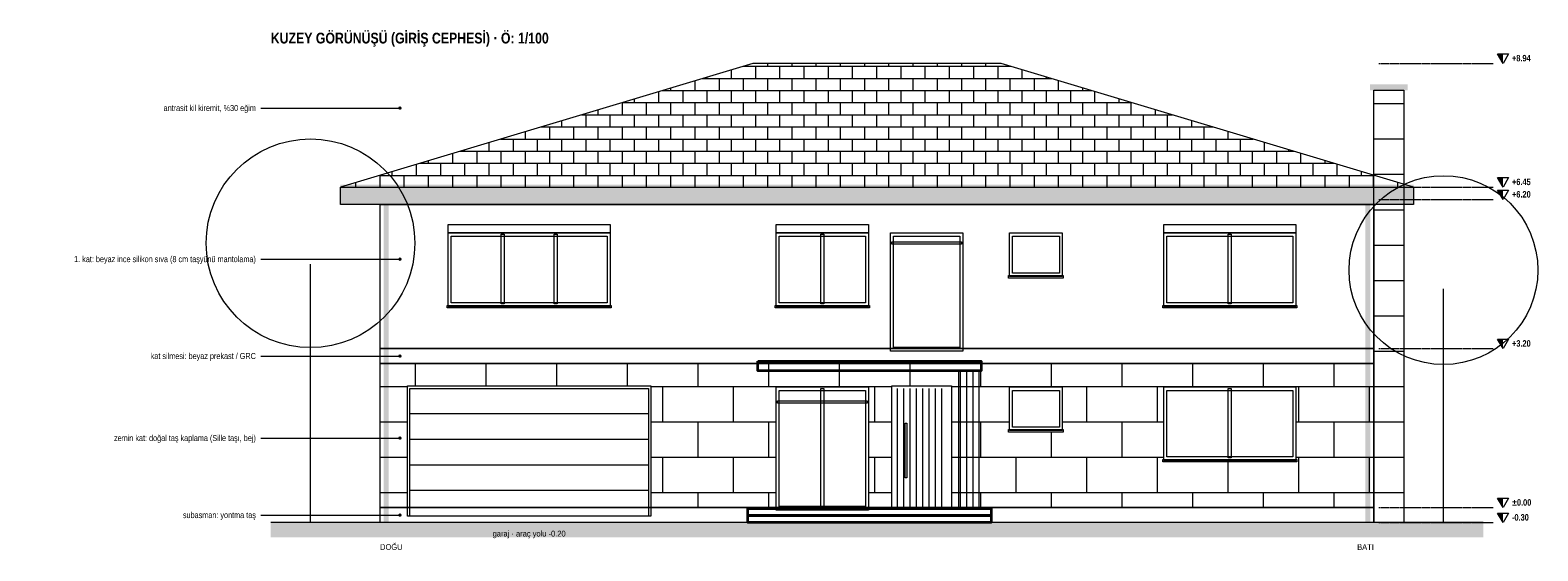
# Model space of a CAD drawing. Header units: centimetres. Extents: x -864 to 7399, y -55958 to -4339.
# Tile 5 of 19: x -704 to 2330, y -40087 to -39039. Entities that reach past the tile are written whole.
import ezdxf
from ezdxf.enums import TextEntityAlignment as Align

# ---------------------------------------------------------------- set-up
doc = ezdxf.new("R2010")
doc.units = ezdxf.units.CM
doc.header["$LTSCALE"] = 0.25
doc.linetypes.add('ACAD_ISO02W100', pattern=[15, 12, -3])
for name, color, linetype, lineweight in [('M-BACA-TUGLA-1', 116, 'Continuous', 9), ('M-BACA-TUGLA-1-T', 8, 'Continuous', 5), ('M-BITK-AGAC-1', 70, 'Continuous', 9), ('M-CKAP-KIREMIT-1', 66, 'Continuous', 9), ('M-CKAP-KIREMIT-1-T', 8, 'Continuous', 5), ('M-CVRE-ZEMIN', 45, 'Continuous', 18), ('M-CVRE-ZEMIN-T', 8, 'Continuous', 5), ('M-DUVK-AHSAP-1', 126, 'Continuous', 5), ('M-DUVK-AHSAP-1-T', 8, 'Continuous', 5), ('M-DUVK-DOGALTAS-1', 139, 'Continuous', 5), ('M-DUVK-DOGALTAS-1-T', 8, 'Continuous', 5), ('M-DUVK-PREKAST-1', 127, 'Continuous', 5), ('M-GOST-KESITKOT', 46, 'Continuous', 9), ('M-GOST-YAZI', 2, 'Continuous', 9), ('M-KPKN-AHSAP-1', 93, 'Continuous', 9), ('M-PNKS-ALUMINYUM-1', 171, 'Continuous', 9), ('M-SIVA-1', 52, 'Continuous', 5), ('M-TASI-BETONARME-1', 5, 'Continuous', 35), ('M-YIBO-SAC-1', 12, 'Continuous', 9)]:
    doc.layers.add(name, color=color, linetype=linetype, lineweight=lineweight)
doc.styles.add('YAZI', font='arialn.ttf')
doc.styles.add('YAZI-KALIN', font='arialnb.ttf')

msp = doc.modelspace()

# ---------------------------------------------------------------- hatches: boundary and pattern name
at = {"layer": 'M-BACA-TUGLA-1-T'}
h = msp.add_hatch(color=256, dxfattribs=at)
h.dxf.hatch_style = 1
h.paths.add_polyline_path([(1992, -39148), (2068, -39148), (2068, -39160), (1992, -39160)])
h = msp.add_hatch(dxfattribs=at)
h.set_pattern_fill('AR-B816', scale=0.35)
h.paths.add_polyline_path([(2000, -39160), (2060, -39160), (2060, -40030), (2000, -40030)])
at = {"layer": 'M-CKAP-KIREMIT-1-T'}
h = msp.add_hatch(dxfattribs=at)
h.set_pattern_fill('AR-B816', scale=0.12)
h.paths.add_polyline_path([(2080, -39355), (1250, -39106), (750, -39106), (-80, -39355)])
h = msp.add_hatch(color=256, dxfattribs=at)
h.dxf.hatch_style = 1
h.paths.add_polyline_path([(-80, -39350), (2080, -39350), (2080, -39360), (-80, -39360)])
h = msp.add_hatch(color=256, dxfattribs=at)
h.dxf.hatch_style = 1
h.paths.add_polyline_path([(-80, -39355), (2080, -39355), (2080, -39390), (-80, -39390)])
at = {"layer": 'M-CVRE-ZEMIN-T'}
h = msp.add_hatch(dxfattribs=at)
h.set_pattern_fill('EARTH', scale=5)
h.paths.add_polyline_path([(-220, -40030), (2220, -40030), (2220, -40060), (-220, -40060)])
at = {"layer": 'M-DUVK-AHSAP-1-T'}
h = msp.add_hatch(dxfattribs=at)
h.set_pattern_fill('LINE', scale=4, angle=90)
h.paths.add_polyline_path([(1165, -39725), (1205, -39725), (1205, -40000), (1165, -40000)])
h = msp.add_hatch(dxfattribs=at)
h.set_pattern_fill('LINE', scale=4, angle=90)
h.paths.add_polyline_path([(1037, -39760), (1143, -39760), (1143, -40000), (1037, -40000)])
at = {"layer": 'M-DUVK-DOGALTAS-1-T'}
h = msp.add_hatch(dxfattribs=at)
h.set_pattern_fill('AR-B816', scale=0.35)
h.paths.add_polyline_path([(0, -39710), (2000, -39710), (2000, -39755), (0, -39755)])
h = msp.add_hatch(dxfattribs=at)
h.set_pattern_fill('AR-B816', scale=0.35)
h.paths.add_polyline_path([(0, -39755), (55, -39755), (55, -39757), (0, -39757)])
h = msp.add_hatch(dxfattribs=at)
h.set_pattern_fill('AR-B816', scale=0.35)
h.paths.add_polyline_path([(0, -39757), (55, -39757), (55, -39843), (0, -39843)])
h = msp.add_hatch(dxfattribs=at)
h.set_pattern_fill('AR-B816', scale=0.35)
h.paths.add_polyline_path([(545, -39755), (1030, -39755), (1030, -39757), (545, -39757)])
h = msp.add_hatch(dxfattribs=at)
h.set_pattern_fill('AR-B816', scale=0.35)
h.paths.add_polyline_path([(545, -39757), (797, -39757), (797, -39843), (545, -39843)])
h = msp.add_hatch(dxfattribs=at)
h.set_pattern_fill('AR-B816', scale=0.35)
h.paths.add_polyline_path([(983, -39757), (1030, -39757), (1030, -39843), (983, -39843)])
h = msp.add_hatch(dxfattribs=at)
h.set_pattern_fill('AR-B816', scale=0.35)
h.paths.add_polyline_path([(1150, -39755), (2000, -39755), (2000, -39757), (1150, -39757)])
h = msp.add_hatch(dxfattribs=at)
h.set_pattern_fill('AR-B816', scale=0.35)
h.paths.add_polyline_path([(1150, -39757), (1267, -39757), (1267, -39843), (1150, -39843)])
h = msp.add_hatch(dxfattribs=at)
h.set_pattern_fill('AR-B816', scale=0.35)
h.paths.add_polyline_path([(1373, -39757), (1577, -39757), (1577, -39843), (1373, -39843)])
h = msp.add_hatch(dxfattribs=at)
h.set_pattern_fill('AR-B816', scale=0.35)
h.paths.add_polyline_path([(1843, -39757), (2000, -39757), (2000, -39903), (1843, -39903)])
h = msp.add_hatch(dxfattribs=at)
h.set_pattern_fill('AR-B816', scale=0.35)
h.paths.add_polyline_path([(0, -39843), (55, -39843), (55, -39845), (0, -39845)])
h = msp.add_hatch(dxfattribs=at)
h.set_pattern_fill('AR-B816', scale=0.35)
h.paths.add_polyline_path([(0, -39845), (55, -39845), (55, -39848), (0, -39848)])
h = msp.add_hatch(dxfattribs=at)
h.set_pattern_fill('AR-B816', scale=0.35)
h.paths.add_polyline_path([(0, -39848), (55, -39848), (55, -39903), (0, -39903)])
h = msp.add_hatch(dxfattribs=at)
h.set_pattern_fill('AR-B816', scale=0.35)
h.paths.add_polyline_path([(545, -39843), (797, -39843), (797, -39845), (545, -39845)])
h = msp.add_hatch(dxfattribs=at)
h.set_pattern_fill('AR-B816', scale=0.35)
h.paths.add_polyline_path([(545, -39845), (797, -39845), (797, -39848), (545, -39848)])
h = msp.add_hatch(dxfattribs=at)
h.set_pattern_fill('AR-B816', scale=0.35)
h.paths.add_polyline_path([(545, -39848), (797, -39848), (797, -39903), (545, -39903)])
h = msp.add_hatch(dxfattribs=at)
h.set_pattern_fill('AR-B816', scale=0.35)
h.paths.add_polyline_path([(983, -39843), (1030, -39843), (1030, -39845), (983, -39845)])
h = msp.add_hatch(dxfattribs=at)
h.set_pattern_fill('AR-B816', scale=0.35)
h.paths.add_polyline_path([(983, -39845), (1030, -39845), (1030, -39848), (983, -39848)])
h = msp.add_hatch(dxfattribs=at)
h.set_pattern_fill('AR-B816', scale=0.35)
h.paths.add_polyline_path([(983, -39848), (1030, -39848), (1030, -39903), (983, -39903)])
h = msp.add_hatch(dxfattribs=at)
h.set_pattern_fill('AR-B816', scale=0.35)
h.paths.add_polyline_path([(1150, -39843), (1265, -39843), (1265, -39845), (1150, -39845)])
h = msp.add_hatch(dxfattribs=at)
h.set_pattern_fill('AR-B816', scale=0.35)
h.paths.add_polyline_path([(1150, -39845), (1265, -39845), (1265, -39848), (1150, -39848)])
h = msp.add_hatch(dxfattribs=at)
h.set_pattern_fill('AR-B816', scale=0.35)
h.paths.add_polyline_path([(1150, -39848), (1577, -39848), (1577, -39903), (1150, -39903)])
h = msp.add_hatch(dxfattribs=at)
h.set_pattern_fill('AR-B816', scale=0.35)
h.paths.add_polyline_path([(1375, -39843), (1577, -39843), (1577, -39845), (1375, -39845)])
h = msp.add_hatch(dxfattribs=at)
h.set_pattern_fill('AR-B816', scale=0.35)
h.paths.add_polyline_path([(1375, -39845), (1577, -39845), (1577, -39848), (1375, -39848)])
h = msp.add_hatch(dxfattribs=at)
h.set_pattern_fill('AR-B816', scale=0.35)
h.paths.add_polyline_path([(0, -39903), (55, -39903), (55, -39905), (0, -39905)])
h = msp.add_hatch(dxfattribs=at)
h.set_pattern_fill('AR-B816', scale=0.35)
h.paths.add_polyline_path([(0, -39905), (55, -39905), (55, -39908), (0, -39908)])
h = msp.add_hatch(dxfattribs=at)
h.set_pattern_fill('AR-B816', scale=0.35)
h.paths.add_polyline_path([(0, -39908), (55, -39908), (55, -40000), (0, -40000)])
h = msp.add_hatch(dxfattribs=at)
h.set_pattern_fill('AR-B816', scale=0.35)
h.paths.add_polyline_path([(545, -39903), (797, -39903), (797, -39905), (545, -39905)])
h = msp.add_hatch(dxfattribs=at)
h.set_pattern_fill('AR-B816', scale=0.35)
h.paths.add_polyline_path([(545, -39905), (797, -39905), (797, -39908), (545, -39908)])
h = msp.add_hatch(dxfattribs=at)
h.set_pattern_fill('AR-B816', scale=0.35)
h.paths.add_polyline_path([(545, -39908), (797, -39908), (797, -40000), (545, -40000)])
h = msp.add_hatch(dxfattribs=at)
h.set_pattern_fill('AR-B816', scale=0.35)
h.paths.add_polyline_path([(983, -39903), (1030, -39903), (1030, -39905), (983, -39905)])
h = msp.add_hatch(dxfattribs=at)
h.set_pattern_fill('AR-B816', scale=0.35)
h.paths.add_polyline_path([(983, -39905), (1030, -39905), (1030, -39908), (983, -39908)])
h = msp.add_hatch(dxfattribs=at)
h.set_pattern_fill('AR-B816', scale=0.35)
h.paths.add_polyline_path([(983, -39908), (1030, -39908), (1030, -40000), (983, -40000)])
h = msp.add_hatch(dxfattribs=at)
h.set_pattern_fill('AR-B816', scale=0.35)
h.paths.add_polyline_path([(1150, -39903), (1575, -39903), (1575, -39905), (1150, -39905)])
h = msp.add_hatch(dxfattribs=at)
h.set_pattern_fill('AR-B816', scale=0.35)
h.paths.add_polyline_path([(1150, -39905), (1575, -39905), (1575, -39908), (1150, -39908)])
h = msp.add_hatch(dxfattribs=at)
h.set_pattern_fill('AR-B816', scale=0.35)
h.paths.add_polyline_path([(1150, -39908), (2000, -39908), (2000, -40000), (1150, -40000)])
h = msp.add_hatch(dxfattribs=at)
h.set_pattern_fill('AR-B816', scale=0.35)
h.paths.add_polyline_path([(1845, -39903), (2000, -39903), (2000, -39905), (1845, -39905)])
h = msp.add_hatch(dxfattribs=at)
h.set_pattern_fill('AR-B816', scale=0.35)
h.paths.add_polyline_path([(1845, -39905), (2000, -39905), (2000, -39908), (1845, -39908)])
at = {"layer": 'M-GOST-KESITKOT'}
h = msp.add_hatch(color=256, dxfattribs=at)
h.dxf.hatch_style = 1
h.paths.add_polyline_path([(2249, -39087), (2260, -39087), (2260, -39106)])
h = msp.add_hatch(color=256, dxfattribs=at)
h.dxf.hatch_style = 1
h.paths.add_polyline_path([(2249, -39336), (2260, -39336), (2260, -39355)])
h = msp.add_hatch(color=256, dxfattribs=at)
h.dxf.hatch_style = 1
h.paths.add_polyline_path([(2249, -39361), (2260, -39361), (2260, -39380)])
h = msp.add_hatch(color=256, dxfattribs=at)
h.dxf.hatch_style = 1
h.paths.add_polyline_path([(2249, -39661), (2260, -39661), (2260, -39680)])
h = msp.add_hatch(color=256, dxfattribs=at)
h.dxf.hatch_style = 1
h.paths.add_polyline_path([(2249, -39981), (2260, -39981), (2260, -40000)])
h = msp.add_hatch(color=256, dxfattribs=at)
h.dxf.hatch_style = 1
h.paths.add_polyline_path([(2249, -40011), (2260, -40011), (2260, -40030)])
at = {"layer": 'M-GOST-YAZI'}
h = msp.add_hatch(color=256, dxfattribs=at)
h.dxf.hatch_style = 1
edge = h.paths.add_edge_path()
edge.add_arc((40, -39196), 3.5, 0, 360)
h = msp.add_hatch(color=256, dxfattribs=at)
h.dxf.hatch_style = 1
edge = h.paths.add_edge_path()
edge.add_arc((40, -39500), 3.5, 0, 360)
h = msp.add_hatch(color=256, dxfattribs=at)
h.dxf.hatch_style = 1
edge = h.paths.add_edge_path()
edge.add_arc((40, -39695), 3.5, 0, 360)
h = msp.add_hatch(color=256, dxfattribs=at)
h.dxf.hatch_style = 1
edge = h.paths.add_edge_path()
edge.add_arc((40, -39860), 3.5, 0, 360)
h = msp.add_hatch(color=256, dxfattribs=at)
h.dxf.hatch_style = 1
edge = h.paths.add_edge_path()
edge.add_arc((40, -40015), 3.5, 0, 360)
at = {"layer": 'M-YIBO-SAC-1'}
h = msp.add_hatch(color=256, dxfattribs=at)
h.dxf.hatch_style = 1
h.paths.add_polyline_path([(7, -39390), (17, -39390), (17, -40030), (7, -40030)])
h = msp.add_hatch(color=256, dxfattribs=at)
h.dxf.hatch_style = 1
h.paths.add_polyline_path([(1983, -39390), (1993, -39390), (1993, -40030), (1983, -40030)])

# ---------------------------------------------------------------- linework, layer by layer
at = {"layer": 'M-BACA-TUGLA-1'}
msp.add_lwpolyline([(2000, -39160), (2060, -39160), (2060, -40030), (2000, -40030)], close=True, dxfattribs=at)
at = {"layer": 'M-BITK-AGAC-1'}
for p, q in [((-140, -40030), (-140, -39510)), ((2140, -40030), (2140, -39560))]:
    msp.add_line(p, q, dxfattribs=at)
for centre, radius in [((-140, -39468), 210), ((2140, -39522), 190)]:
    msp.add_circle(centre, radius, dxfattribs=at)
at = {"layer": 'M-CKAP-KIREMIT-1'}
for points in [[(2080, -39355), (1250, -39106), (750, -39106), (-80, -39355)], [(-80, -39355), (2080, -39355), (2080, -39390), (-80, -39390)]]:
    msp.add_lwpolyline(points, close=True, dxfattribs=at)
at = {"layer": 'M-CVRE-ZEMIN'}
msp.add_line((2220, -40030), (-220, -40030), dxfattribs=at)
at = {"layer": 'M-DUVK-AHSAP-1'}
msp.add_lwpolyline([(1165, -39725), (1205, -39725), (1205, -40000), (1165, -40000)], close=True, dxfattribs=at)
at = {"layer": 'M-DUVK-DOGALTAS-1'}
for points in [[(0, -39710), (2000, -39710), (2000, -40000), (0, -40000)], [(0, -40000), (2000, -40000), (2000, -40030), (0, -40030)]]:
    msp.add_lwpolyline(points, close=True, dxfattribs=at)
at = {"layer": 'M-DUVK-PREKAST-1'}
msp.add_lwpolyline([(0, -39680), (2000, -39680), (2000, -39710), (0, -39710)], close=True, dxfattribs=at)
at = {"layer": 'M-GOST-KESITKOT', "linetype": 'ACAD_ISO02W100'}
for p, q in [((2010, -39106), (2240, -39106)), ((2010, -39355), (2240, -39355)), ((2010, -39380), (2240, -39380)), ((2010, -39680), (2240, -39680)), ((2010, -40000), (2240, -40000)), ((2010, -40030), (2240, -40030))]:
    msp.add_line(p, q, dxfattribs=at)
at = {"layer": 'M-GOST-KESITKOT'}
for points in [[(2249, -39087), (2271, -39087), (2260, -39106)], [(2249, -39336), (2271, -39336), (2260, -39355)], [(2249, -39361), (2271, -39361), (2260, -39380)], [(2249, -39661), (2271, -39661), (2260, -39680)], [(2249, -39981), (2271, -39981), (2260, -40000)], [(2249, -40011), (2271, -40011), (2260, -40030)]]:
    msp.add_lwpolyline(points, close=True, dxfattribs=at)
at = {"layer": 'M-GOST-YAZI'}
for p, q in [((-240, -39196), (40, -39196)), ((-240, -39500), (40, -39500)), ((-240, -39695), (40, -39695)), ((-240, -39860), (40, -39860)), ((-240, -40015), (40, -40015))]:
    msp.add_line(p, q, dxfattribs=at)
at = {"layer": 'M-KPKN-AHSAP-1'}
for p, q in [((540, -39811.4), (60, -39811.4)), ((540, -39862.8), (60, -39862.8)), ((540, -39914.2), (60, -39914.2)), ((540, -39965.6), (60, -39965.6))]:
    msp.add_line(p, q, dxfattribs=at)
for points in [[(55, -39755), (545, -39755), (545, -40017), (55, -40017)], [(60, -39760), (540, -39760), (540, -40017), (60, -40017)], [(1030, -39755), (1150, -39755), (1150, -40000), (1030, -40000)], [(1057, -39830), (1060, -39830), (1060, -39940), (1057, -39940)]]:
    msp.add_lwpolyline(points, close=True, dxfattribs=at)
at = {"layer": 'M-PNKS-ALUMINYUM-1'}
for points in [[(137, -39430), (463, -39430), (463, -39447), (137, -39447)], [(797, -39430), (983, -39430), (983, -39447), (797, -39447)], [(1577, -39430), (1843, -39430), (1843, -39447), (1577, -39447)], [(137, -39447), (463, -39447), (463, -39595), (137, -39595)], [(143, -39454), (457, -39454), (457, -39588), (143, -39588)], [(243.7, -39450), (249.7, -39450), (249.7, -39590), (243.7, -39590)], [(350.3, -39450), (356.3, -39450), (356.3, -39590), (350.3, -39590)], [(797, -39447), (983, -39447), (983, -39595), (797, -39595)], [(803, -39454), (977, -39454), (977, -39588), (803, -39588)], [(887, -39450), (893, -39450), (893, -39590), (887, -39590)], [(1027, -39447), (1173, -39447), (1173, -39685), (1027, -39685)], [(1030, -39465), (1170, -39465), (1170, -39470), (1030, -39470)], [(1033, -39454), (1167, -39454), (1167, -39678), (1033, -39678)], [(1267, -39447), (1373, -39447), (1373, -39535), (1267, -39535)], [(1273, -39454), (1367, -39454), (1367, -39528), (1273, -39528)], [(1577, -39447), (1843, -39447), (1843, -39595), (1577, -39595)], [(1583, -39454), (1837, -39454), (1837, -39588), (1583, -39588)], [(1707, -39450), (1713, -39450), (1713, -39590), (1707, -39590)], [(1265, -39533), (1375, -39533), (1375, -39538), (1265, -39538)], [(1265, -39533), (1375, -39533), (1375, -39538), (1265, -39538)], [(135, -39593), (465, -39593), (465, -39598), (135, -39598)], [(135, -39593), (465, -39593), (465, -39598), (135, -39598)], [(795, -39593), (985, -39593), (985, -39598), (795, -39598)], [(795, -39593), (985, -39593), (985, -39598), (795, -39598)], [(1575, -39593), (1845, -39593), (1845, -39598), (1575, -39598)], [(1575, -39593), (1845, -39593), (1845, -39598), (1575, -39598)], [(797, -39757), (983, -39757), (983, -40005), (797, -40005)], [(803, -39764), (977, -39764), (977, -39998), (803, -39998)], [(887, -39760), (893, -39760), (893, -40000), (887, -40000)], [(1267, -39757), (1373, -39757), (1373, -39845), (1267, -39845)], [(1273, -39764), (1367, -39764), (1367, -39838), (1273, -39838)], [(1577, -39757), (1843, -39757), (1843, -39905), (1577, -39905)], [(1583, -39764), (1837, -39764), (1837, -39898), (1583, -39898)], [(1707, -39760), (1713, -39760), (1713, -39900), (1707, -39900)], [(800, -39785), (980, -39785), (980, -39790), (800, -39790)], [(1265, -39843), (1375, -39843), (1375, -39848), (1265, -39848)], [(1265, -39843), (1375, -39843), (1375, -39848), (1265, -39848)], [(1575, -39903), (1845, -39903), (1845, -39908), (1575, -39908)], [(1575, -39903), (1845, -39903), (1845, -39908), (1575, -39908)]]:
    msp.add_lwpolyline(points, close=True, dxfattribs=at)
at = {"layer": 'M-SIVA-1'}
msp.add_lwpolyline([(0, -39390), (2000, -39390), (2000, -39680), (0, -39680)], close=True, dxfattribs=at)
at = {"layer": 'M-TASI-BETONARME-1'}
for points in [[(760, -39705), (1210, -39705), (1210, -39725), (760, -39725)], [(740, -40002), (1230, -40002), (1230, -40016), (740, -40016)], [(740, -40016), (1230, -40016), (1230, -40030), (740, -40030)]]:
    msp.add_lwpolyline(points, close=True, dxfattribs=at)

# ---------------------------------------------------------------- texts
at = {"layer": 'M-GOST-KESITKOT', "style": 'YAZI-KALIN'}
for s, p in [('+8.94', (2278, -39102)), ('+6.45', (2278, -39351)), ('+6.20', (2278, -39376)), ('+3.20', (2278, -39676)), ('%%p0.00', (2278, -39996)), ('-0.30', (2278, -40026))]:
    msp.add_text(s, height=12.96, dxfattribs=at).set_placement(p)
at = {"layer": 'M-GOST-YAZI'}
for s, height, style, p in [('KUZEY GÖRÜNÜŞÜ (GİRİŞ CEPHESİ) · Ö: 1/100', 21.6, 'YAZI-KALIN', (-220, -39066)), ('DOĞU', 11.52, 'YAZI', (0, -40085))]:
    msp.add_text(s, height=height, dxfattribs=dict(at, style=style)).set_placement(p)
at = {"layer": 'M-GOST-YAZI', "style": 'YAZI'}
for s, height, p in [('antrasit kil kiremit, %30 eğim', 12.24, (-250, -39202)), ('1. kat: beyaz ince silikon sıva (8 cm taşyünü mantolama)', 12.24, (-250, -39506)), ('kat silmesi: beyaz prekast / GRC', 12.24, (-250, -39701)), ('zemin kat: doğal taş kaplama (Sille taşı, bej)', 12.24, (-250, -39866)), ('subasman: yontma taş', 12.24, (-250, -40021)), ('BATI', 11.52, (2000, -40085))]:
    msp.add_text(s, height=height, dxfattribs=at).set_placement(p, align=Align.RIGHT)
msp.add_text('garaj · araç yolu -0.20', height=11.52, dxfattribs=at).set_placement((300, -40058), align=Align.CENTER)

doc.saveas('drawing.dxf')
